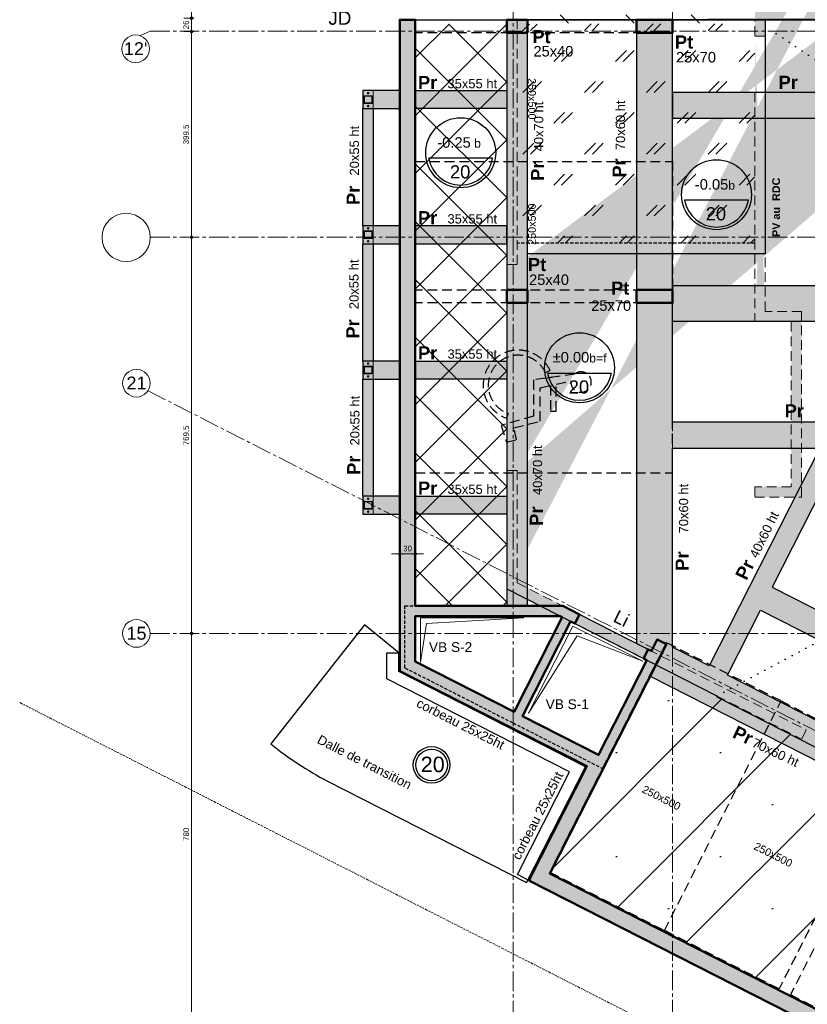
# Model space of a CAD drawing. Header units: millimetres. Extents: x -6159 to 201309, y -25780 to 10326.
# Tile 20 of 128: x 20157 to 21688, y -10996 to -9084. Entities that reach past the tile are written whole.
import ezdxf

# ---------------------------------------------------------------- set-up
doc = ezdxf.new("R2010")
doc.units = ezdxf.units.MM
doc.header["$PDMODE"] = 34
doc.header["$PDSIZE"] = 5
for name, pattern in [('Axes', [28.575, 19.05, -3.175, 3.175, -3.175]), ('CACHE', [9.525, 6.35, -3.175]), ('CACHEX2', [19.05, 12.7, -6.35]), ('Caché', [9.525, 6.35, -3.175]), ('Pointillés', [3, 0, -3]), ('TIRETPT2', [12.7, 6.35, -3.175, 0, -3.175])]:
    doc.linetypes.add(name, pattern=pattern)
doc.layers.get('DEFPOINTS').update_dxf_attribs({"color": 251})
for name, color, linetype, lineweight in [('A-Kube-Axes', 6, 'Axes', 18), ('A-Kube-Cotations', 7, 'Continuous', 9), ('A-Kube-Divers', 2, 'Continuous', 20), ('A-Kube-Textes', 3, 'Continuous', 30), ('K_3_D - Lmite de propriéte', 44, 'TIRETPT2', 18), ('K_5_D- Dalle', 6, 'Continuous', 25), ('K_9_B - Poteau CM', 140, 'Continuous', 30), ('K_9_I - Accessoire CM', 7, 'Continuous', 9), ('S-Kube-Hachure-Impact', 4, 'Caché', 20), ('S-Kube-Structure cachée', 4, 'Caché', 30), ('S-Kube-Structure impact', 4, 'Caché', 30), ('S-Kube-Structure vue', 3, 'Continuous', 25), ('S-Kube-Stucture coupée', 1, 'Continuous', 50)]:
    doc.layers.add(name, color=color, linetype=linetype, lineweight=lineweight)
doc.layers.add('C-Kube-trait gris', color=8, linetype='Continuous')
doc.layers.add('S_Kube-Pochage décaissé', color=254, linetype='Continuous')
doc.layers.add('S-Kube-Pochage coupé', color=252, linetype='Continuous', transparency=0.5)
doc.layers.add('S-Kube-Pochage vu', color=254, linetype='Continuous', transparency=0.5)
doc.styles.add('Arial', font='arial.ttf')
doc.styles.add('Arial-Creux', font='swissbo.ttf')
doc.dimstyles.new('50e', dxfattribs={"dimscale": 5, "dimtxt": 2.2, "dimasz": 0.15, "dimexe": 3, "dimexo": 3, "dimgap": 1, "dimtad": 1, "dimrnd": 0.5, "dimzin": 12, "dimdsep": 46, "dimtxsty": 'Arial', "dimblk1": 'ROND30', "dimblk2": 'ROND30', "dimsah": 1, "dimcen": 1.5, "dimclrd": 256, "dimclre": 256, "dimclrt": 256, "dimadec": 3, "dimazin": 3, "dimtfac": 1, "dimtmove": 0, "dimatfit": 0, "dimldrblk": 'ROND30', "dimfxl": 1, "dimtolj": 1, "dimtzin": 4, "dimlwd": -1, "dimlwe": -1, "dimarcsym": 0})

# ---------------------------------------------------------------- blocks, each defined once
blk = doc.blocks.new('240014 - AXES S-2  S-1')
at = {"layer": 'A-Kube-Axes', "ltscale": 2}
for points in [[(21425.9, -4701.1), (21425.9, -12922.7)], [(21115.9, -4817.1), (21115.9, -12922.7)], [(20411, -9105.9), (20392, -9114.8)], [(20411, -9105.9), (26176.2, -9105.9)], [(20411, -9506.4), (26176.2, -9506.4)], [(20406.6, -9804.5), (26164.2, -12736.1)], [(20411, -10275.9), (26176.2, -10275.9)]]:
    blk.add_lwpolyline(points, dxfattribs=at)
at = {"layer": 'A-Kube-Axes', "linetype": 'Continuous'}
for centre, radius in [((20382.5, -9140.4), 26.9), ((20364.1, -9506.6), 46.9), ((20384.1, -9789.7), 26.9), ((20384.1, -10275.8), 26.9)]:
    blk.add_circle(centre, radius, dxfattribs=at)
at = {"layer": 'A-Kube-Axes', "char_height": 25, "attachment_point": 5, "style": 'Arial'}
for s, insert in [("12'", (20382.6, -9140.1)), ('21', (20384.2, -9789.5)), ('15', (20384.2, -10275.6))]:
    blk.add_mtext(s, dxfattribs=dict(at, insert=insert))
blk = doc.blocks.new('*U3')
at = {"layer": 'A-Kube-Textes'}
blk.add_line((36.5, -6.3), (-36.5, -6.3), dxfattribs=at)
blk.add_circle((0, 0), 40, dxfattribs=at)
blk.add_arc((0, 0), 37, 189.8569, 350.1431, dxfattribs=at)
blk = doc.blocks.new('ROND30')
blk.add_line((0, 0), (21.6, 0))
for radius in [3.28, 2.67, 2.07, 1.62, 1.02, 0.412]:
    blk.add_circle((0, 0), radius)
blk = doc.blocks.new('*D163')
at = {"layer": 'A-Kube-Divers', "transparency": 16777216}
for p, q in [((20895.9, -10134), (20895.9, -10136.5)), ((20925.1, -10121.5), (20896.6, -10121.5)), ((20925.9, -10134), (20925.9, -10136.5))]:
    blk.add_line(p, q, dxfattribs=at)
at = {"layer": 'DEFPOINTS', "color": 0, "transparency": 16777216}
for p in [(20895.9, -10119), (20895.9, -10121.5), (20925.9, -10119)]:
    blk.add_point(p, dxfattribs=at)
at = {"layer": 'A-Kube-Divers', "transparency": 16777216, "xscale": 0.75, "yscale": 0.75, "zscale": 0.75, "rotation": 180}
blk.add_blockref('ROND30', (20895.9, -10121.5), dxfattribs=at)
at = {"layer": 'A-Kube-Divers', "transparency": 16777216, "xscale": 0.75, "yscale": 0.75, "zscale": 0.75}
blk.add_blockref('ROND30', (20925.9, -10121.5), dxfattribs=at)
at = {"layer": 'A-Kube-Divers', "transparency": 16777216, "insert": (20910.9, -10110.9), "char_height": 11, "attachment_point": 5, "style": 'Arial'}
blk.add_mtext('\\A1;30', dxfattribs=at)
blk = doc.blocks.new('*D175')
at = {"layer": 'A-Kube-Cotations', "transparency": 16777216}
for p, q in [((20491.2, -10275.9), (20506.2, -10275.9)), ((20491.2, -11055.2), (20491.2, -10276.6)), ((20491.2, -11056), (20506.2, -11056))]:
    blk.add_line(p, q, dxfattribs=at)
at = {"layer": 'DEFPOINTS', "color": 0, "transparency": 16777216}
for p in [(20491.2, -10275.9), (20491.2, -10275.9), (20491.2, -11056)]:
    blk.add_point(p, dxfattribs=at)
at = {"layer": 'A-Kube-Cotations', "transparency": 16777216, "xscale": 0.75, "yscale": 0.75, "zscale": 0.75}
for p, rotation in [((20491.2, -10275.9), 90), ((20491.2, -11056), 270)]:
    blk.add_blockref('ROND30', p, dxfattribs=dict(at, rotation=rotation))
at = {"layer": 'A-Kube-Cotations', "transparency": 16777216, "insert": (20480.6, -10665.9), "char_height": 11, "attachment_point": 5, "rotation": 90, "style": 'Arial'}
blk.add_mtext('\\A1;780', dxfattribs=at)
blk = doc.blocks.new('*D176')
at = {"layer": 'A-Kube-Cotations', "transparency": 16777216}
for p, q in [((20496.2, -9506.4), (20476.2, -9506.4)), ((20491.2, -10275.1), (20491.2, -9507.1)), ((20491.2, -10275.9), (20506.2, -10275.9))]:
    blk.add_line(p, q, dxfattribs=at)
at = {"layer": 'DEFPOINTS', "color": 0, "transparency": 16777216}
for p in [(20491.2, -9506.4), (20875.9, -9506.4), (20491.2, -10275.9)]:
    blk.add_point(p, dxfattribs=at)
at = {"layer": 'A-Kube-Cotations', "transparency": 16777216, "xscale": 0.75, "yscale": 0.75, "zscale": 0.75}
for p, rotation in [((20491.2, -9506.4), 90), ((20491.2, -10275.9), 270)]:
    blk.add_blockref('ROND30', p, dxfattribs=dict(at, rotation=rotation))
at = {"layer": 'A-Kube-Cotations', "transparency": 16777216, "insert": (20480.6, -9891.1), "char_height": 11, "attachment_point": 5, "rotation": 90, "style": 'Arial'}
blk.add_mtext('\\A1;769.5', dxfattribs=at)
blk = doc.blocks.new('*D177')
at = {"layer": 'A-Kube-Cotations', "transparency": 16777216}
for p, q in [((20496.2, -9106.9), (20476.2, -9106.9)), ((20491.2, -9505.6), (20491.2, -9107.6)), ((20496.2, -9506.4), (20476.2, -9506.4))]:
    blk.add_line(p, q, dxfattribs=at)
at = {"layer": 'DEFPOINTS', "color": 0, "transparency": 16777216}
for p in [(20491.2, -9106.9), (20895.9, -9106.9), (20875.9, -9506.4)]:
    blk.add_point(p, dxfattribs=at)
at = {"layer": 'A-Kube-Cotations', "transparency": 16777216, "xscale": 0.75, "yscale": 0.75, "zscale": 0.75}
for p, rotation in [((20491.2, -9106.9), 90), ((20491.2, -9506.4), 270)]:
    blk.add_blockref('ROND30', p, dxfattribs=dict(at, rotation=rotation))
at = {"layer": 'A-Kube-Cotations', "transparency": 16777216, "insert": (20480.6, -9306.6), "char_height": 11, "attachment_point": 5, "rotation": 90, "style": 'Arial'}
blk.add_mtext('\\A1;399.5', dxfattribs=at)
blk = doc.blocks.new('*D178')
at = {"layer": 'A-Kube-Cotations', "transparency": 16777216}
for p, q in [((20496.2, -9080.9), (20476.2, -9080.9)), ((20491.2, -9106.1), (20491.2, -9081.6)), ((20496.2, -9106.9), (20476.2, -9106.9))]:
    blk.add_line(p, q, dxfattribs=at)
at = {"layer": 'DEFPOINTS', "color": 0, "transparency": 16777216}
for p in [(20491.2, -9080.9), (20895.9, -9080.9), (20895.9, -9106.9)]:
    blk.add_point(p, dxfattribs=at)
at = {"layer": 'A-Kube-Cotations', "transparency": 16777216, "xscale": 0.75, "yscale": 0.75, "zscale": 0.75}
for p, rotation in [((20491.2, -9080.9), 90), ((20491.2, -9106.9), 270)]:
    blk.add_blockref('ROND30', p, dxfattribs=dict(at, rotation=rotation))
at = {"layer": 'A-Kube-Cotations', "transparency": 16777216, "insert": (20480.6, -9093.9), "char_height": 11, "attachment_point": 5, "rotation": 90, "style": 'Arial'}
blk.add_mtext('\\A1;26', dxfattribs=at)
blk = doc.blocks.new('*D179')
at = {"layer": 'A-Kube-Cotations', "transparency": 16777216}
for p, q in [((20496.2, -8231.4), (20476.2, -8231.4)), ((20491.2, -9080.1), (20491.2, -8232.1)), ((20496.2, -9080.9), (20476.2, -9080.9))]:
    blk.add_line(p, q, dxfattribs=at)
at = {"layer": 'DEFPOINTS', "color": 0, "transparency": 16777216}
for p in [(20491.2, -8231.4), (20895.9, -8231.4), (20895.9, -9080.9)]:
    blk.add_point(p, dxfattribs=at)
at = {"layer": 'A-Kube-Cotations', "transparency": 16777216, "xscale": 0.75, "yscale": 0.75, "zscale": 0.75}
for p, rotation in [((20491.2, -8231.4), 90), ((20491.2, -9080.9), 270)]:
    blk.add_blockref('ROND30', p, dxfattribs=dict(at, rotation=rotation))
at = {"layer": 'A-Kube-Cotations', "transparency": 16777216, "insert": (20480.6, -8656.1), "char_height": 11, "attachment_point": 5, "rotation": 90, "style": 'Arial'}
blk.add_mtext('\\A1;849.5', dxfattribs=at)
blk = doc.blocks.new('A$Ce63e73eb')
h = blk.add_hatch()
h.set_pattern_fill('DOTS', color=256, scale=5)
h.paths.add_polyline_path([(0, -1950), (0, -1913.1), (20, -1913.1), (20, -1950)], flags=0)
h.paths.add_polyline_path([(2352, 1527.1), (2392, 1527.1), (2392, 1572.1), (2352, 1572.1)], flags=16)
h.paths.add_polyline_path([(342.5, -899.5), (342.5, -849.5), (322.5, -849.5), (322.5, -899.5)], flags=16)
h.paths.add_polyline_path([(502, -899.5), (502, -849.5), (482, -849.5), (482, -899.5)], flags=16)
h.paths.add_polyline_path([(322.5, -440), (342.5, -440), (342.5, -400), (322.5, -400)], flags=16)
h.paths.add_polyline_path([(666.6, -440), (686.6, -440), (686.6, -400), (666.6, -400)], flags=16)
edge = h.paths.add_edge_path()
edge.add_line((4284, 568.5), (4284, 533.5))
edge.add_line((4284, 568.5), (4347.1, 568.5))
edge.add_line((4284, 533.5), (4347.1, 533.5))
edge.add_line((3083, -802.6), (3103, -802.6))
edge.add_line((3103, -802.6), (3103, -790.2))
edge.add_line((3083, -790.2), (3083, -802.6))
edge.add_line((2352, -790.2), (2352, -949.9))
edge.add_line((2352, -949.9), (2508.1, -949.9))
edge.add_line((2508.1, -949.9), (2508.1, -929.9))
edge.add_line((2508.1, -929.9), (2372, -929.9))
edge.add_line((2372, -929.9), (2372, -790.2))
edge.add_line((20, -2828.5), (0, -2828.5))
edge.add_line((0, -2428.5), (20, -2428.5))
edge.add_line((20, -3046.2), (581.9, -3332.2))
edge.add_line((581.9, -3332.2), (572.8, -3350.1))
edge.add_line((1491.6, -1950), (1491.6, -1930))
edge.add_line((1491.6, -1930), (1192.7, -1930))
edge.add_line((1192.7, -1930), (1192.7, -1855))
edge.add_line((1192.7, -1855), (1172.7, -1855))
edge.add_line((1172.7, -1855), (1172.7, -1930))
edge.add_line((1172.7, -1930), (482, -1930))
edge.add_line((482, -1930), (482, -1950))
edge.add_line((482, -1950), (1492.9, -1950))
edge.add_line((1172.7, -1320.6), (1192.7, -1320.6))
edge.add_line((1192.7, -869.4), (1192.7, -1320.6))
edge.add_line((4347.1, 533.5), (4367.1, 533.5))
edge.add_line((4367.1, 533.5), (4367.1, 568.5))
edge.add_line((4367.1, 568.5), (4367.1, 568.5))
edge.add_line((4367.1, 568.5), (4367.1, 734.2))
edge.add_line((4367.1, 734.2), (3301.1, 734.3))
edge.add_line((3301.1, 734.3), (3301.1, 568.6))
edge.add_line((3301.1, 568.6), (2821.9, 568.5))
edge.add_line((2821.9, 568.5), (2821.9, 1572.1))
edge.add_line((2821.9, 1572.1), (2352, 1572.1))
edge.add_line((2372, 0.1), (2372, 533.5))
edge.add_line((2372, 533.5), (3321.1, 533.5))
edge.add_line((3321.1, 533.5), (3321.1, 714.3))
edge.add_line((3321.1, 714.3), (4347.1, 714.3))
edge.add_line((4347.1, 714.3), (4347.1, 568.5))
edge.add_line((20, -2428.5), (20, -1953))
edge.add_line((20, -1953), (0, -1953))
edge.add_line((0, -1953), (0, -2428.5))
edge.add_line((0, -3058.5), (0, -2828.5))
edge.add_line((20, -3046.2), (20, -2828.5))
edge.add_line((1172.7, -869.4), (1172.7, -1320.6))
edge.add_line((2352, -19.9), (2345.4, -19.9))
edge.add_line((2345.4, -19.9), (2345.4, 0.1))
edge.add_line((2345.4, 0.1), (2352, 0.1))
edge.add_line((2352, 0.1), (2352, 870.8))
edge.add_line((2352, 870.8), (2372, 870.8))
edge.add_line((2372, 1010.8), (2352, 1010.8))
edge.add_line((2352, 1010.8), (2352, 1318.7))
edge.add_line((2352, 1318.7), (2372, 1318.7))
edge.add_line((2352, 1458.7), (2372, 1458.7))
edge.add_line((2372, 1244.5), (2801.9, 1244.5))
edge.add_line((2801.9, 1244.5), (2801.9, 1552.1))
edge.add_line((2801.9, 1552.1), (2392, 1552.1))
edge.add_line((2372, 870.8), (2372, 568.5))
edge.add_line((2372, 568.5), (2801.9, 568.5))
edge.add_line((2801.9, 568.5), (2801.9, 1224.5))
edge.add_line((2801.9, 1224.5), (2372, 1224.5))
edge.add_line((2372, 1224.5), (2372, 1010.8))
edge.add_line((2372, 1318.7), (2372, 1244.5))
edge.add_line((2372, 1527.1), (2372, 1458.7))
edge.add_line((2352, 1572.1), (2352, 1458.7))
edge.add_line((0, -3058.5), (572.8, -3350))
edge.add_line((2352, -731.2), (2352, -731.2))
edge.add_line((2372, -731.2), (2372, -731.2))
edge.add_line((2180, 0), (2180, 0))
edge.add_line((2200, 0), (2200, 0))
edge.add_line((2352, -790.2), (2352, -760.2))
edge.add_line((2352, -760.2), (2352, -760.2))
edge.add_line((2352, -760.2), (2352, -19.9))
edge.add_line((2372, -725), (2372, -725))
edge.add_line((2352, -790.2), (2352, -790.2))
edge.add_line((3083, -790.2), (2372, -790.2))
edge.add_line((2372, 0.1), (2372, 0.1))
edge.add_line((2372, 0.1), (2372, -760.2))
edge.add_line((2372, -760.2), (3235.3, -760.2))
edge.add_line((3235.3, -760.2), (3235.3, -790.2))
edge.add_line((3235.3, -790.2), (3103, -790.2))
edge.add_line((2351.9, -680.2), (2352, -680.2))
h = blk.add_hatch()
h.set_pattern_fill('DOTS', color=256, scale=5)
edge = h.paths.add_edge_path()
edge.add_line((482, -2094), (502, -2094))
edge.add_line((502, -1984.6), (482, -1984.6))
edge.add_line((482, -2539.2), (552.8, -2539.2))
edge.add_line((552.8, -2539.2), (552.8, -2859.9))
edge.add_line((552.8, -2859.9), (481.9, -2859.9))
edge.add_line((481.9, -2859.9), (481.9, -2879.9))
edge.add_line((481.9, -2879.9), (572.8, -2879.9))
edge.add_line((572.8, -2879.9), (572.8, -2519.2))
edge.add_line((572.8, -2519.2), (502, -2519.2))
edge.add_line((482, -1984.6), (482, -1953))
edge.add_line((482, -1953), (502, -1953))
edge.add_line((502, -1953), (502, -1984.6))
edge.add_line((502, -2519.2), (502, -2094))
edge.add_line((482, -2094), (482, -2539.2))
at = {"ltscale": 3}
for points in [[(20, -2428.5), (20, -1953), (0, -1953), (0, -2428.5)], [(482, -1984.6), (482, -1953), (502, -1953), (502, -1984.6)], [(502, -1984.6), (482, -1984.6)], [(482, -2094), (482, -2539.2)], [(482, -2094), (502, -2094)], [(502, -2519.2), (502, -2094)], [(0, -2428.5), (20, -2428.5)], [(482, -2539.2), (552.8, -2539.2), (552.8, -2859.9), (481.9, -2859.9), (481.9, -2879.9), (572.8, -2879.9), (572.8, -2519.2), (502, -2519.2)], [(0, -3058.5), (0, -2828.5)], [(20, -2828.5), (0, -2828.5)], [(20, -3046.2), (20, -2828.5)], [(0, -3058.5), (572.8, -3350)], [(20, -3046.2), (581.9, -3332.2), (572.8, -3350.1)]]:
    blk.add_lwpolyline(points, dxfattribs=at)

msp = doc.modelspace()

# ---------------------------------------------------------------- hatches: boundary and pattern name
at = {"layer": 'C-Kube-trait gris'}
h = msp.add_hatch(dxfattribs=at)
h.set_pattern_fill('GEOL3', color=256, scale=300, pattern_type=2)
h.set_pattern_definition([(135, (0, 0), (-127.27922, 8e-15), [75, -37.5]), (135, (21, 21), (-127.27922, 8e-15), [75, -37.5])])
h.paths.add_polyline_path([(23455.883, -7130.872), (21103.889, -7133.771), (21103.889, -7571.594), (21426.389, -7571.594), (21426.389, -8251.556), (21103.889, -8251.556), (21103.883, -8242.861), (21103.889, -9053.276), (21123.912, -9053.276), (21123.9, -9090.226), (21153.889, -9090.267), (21585.9, -9090.226), (21585.9, -9070.23), (22276.599, -9070.233), (22276.599, -7980.372), (23455.883, -7980.372)])
h = msp.add_hatch(dxfattribs=at)
h.set_pattern_fill('ANSI37', color=256, scale=25)
h.paths.add_polyline_path([(21103.919, -9092.322), (20925.883, -9092.267), (20925.883, -10222.211), (21103.946, -10222.211), (21103.946, -10192.101), (21102.791, -10191.514)])
h = msp.add_hatch(dxfattribs=at)
h.set_pattern_fill('MARBLE', color=256, scale=150, pattern_type=2)
h.set_pattern_definition([(45, (15, 15), (-60, 60), [30, -54.8528]), (45, (30, 15), (-60, 60), [30, -54.8528])])
h.paths.add_polyline_path([(21585.906, -9091.846), (21123.9, -9092.281), (21123.9, -9517.722), (21226.406, -9517.73), (21585.906, -9517.73), (21585.906, -9691.099), (21585.906, -9670.005)])
at = {"layer": 'C-Kube-trait gris', "linetype": 'CACHEX2'}
h = msp.add_hatch(dxfattribs=at)
h.set_pattern_fill('SACNCR', color=256, scale=60)
h.paths.add_polyline_path([(24925.883, -11264.276), (25095.883, -11264.276), (25095.883, -11043.372), (25425.889, -11043.372), (25425.889, -10759.799), (25975.883, -10759.797), (25975.883, -9507.796), (25445.889, -9507.798), (25425.889, -9507.798), (24336.389, -9507.798), (24336.389, -10552.357), (22586.175, -10551.72), (22496.844, -10551.145), (22496.844, -10898.233), (22601.113, -10951.345), (22496.844, -10898.233), (22206.008, -10751.428), (21512.416, -10400.06), (21512.025, -10397.078), (21393.542, -10336.779), (21290.871, -10538.518), (21187.196, -10742.227), (25323.132, -12846.439), (25442.685, -12846.439), (25442.694, -11813.812), (25445.897, -11813.812), (25445.889, -12399.471), (25395.883, -12399.471), (25395.883, -11686.28), (25325.544, -11725.685), (24925.883, -11522.353)])
at = {"layer": 'S-Kube-Hachure-Impact'}
h = msp.add_hatch(dxfattribs=at)
h.set_pattern_fill('DOTS', color=256, scale=3)
h.set_pattern_definition([(63.0349, (21375.687, -10327.692), (-3.164963, 4.28191), [0, -4.7625])])
h.paths.add_polyline_path([(21375.687, -10327.693), (21282.111, -10511.622), (21134.164, -10436.338), (21227.739, -10252.409), (21211.696, -10244.246), (21118.121, -10428.174), (20925.883, -10330.386), (20925.883, -10242.211), (21192.686, -10242.211), (21207.723, -10242.211), (21168.425, -10222.211), (20905.883, -10222.211), (20905.883, -10342.651), (21115.883, -10449.491), (21290.871, -10538.518), (21393.543, -10336.777)])
at = {"layer": 'S-Kube-Pochage coupé'}
h = msp.add_hatch(color=256, dxfattribs=at)
h.dxf.hatch_style = 1
h.paths.add_polyline_path([(20925.883, -9084.041), (20895.883, -9084.041), (20895.883, -10330.386), (20925.883, -10330.386)])
h = msp.add_hatch(color=256, dxfattribs=at)
h.dxf.hatch_style = 1
h.paths.add_polyline_path([(21143.876, -9084.041), (21103.876, -9084.041), (21103.906, -9109.05), (21143.906, -9109.05)])
h = msp.add_hatch(color=256, dxfattribs=at)
h.dxf.hatch_style = 1
h.paths.add_polyline_path([(21425.883, -9084.041), (21355.883, -9084.041), (21355.883, -9108.993), (21425.883, -9108.993)])
h = msp.add_hatch(color=256, dxfattribs=at)
h.dxf.hatch_style = 1
h.paths.add_polyline_path([(21143.895, -9608.734), (21103.895, -9608.734), (21103.895, -9633.734), (21143.895, -9633.734)])
h = msp.add_hatch(color=256, dxfattribs=at)
h.dxf.hatch_style = 1
h.paths.add_polyline_path([(21425.872, -9608.734), (21355.872, -9608.734), (21355.872, -9633.734), (21425.872, -9633.734)])
h = msp.add_hatch(color=256, dxfattribs=at)
h.dxf.hatch_style = 1
h.paths.add_polyline_path([(21187.196, -10742.227), (21414.063, -10296.458), (21396.201, -10287.371), (21384.756, -10309.867), (21378.773, -10306.822), (21369.701, -10324.646), (21375.687, -10327.693), (21282.111, -10511.622), (21134.158, -10436.349), (21227.745, -10252.398), (21236.227, -10256.714), (21245.301, -10238.884), (21212.5, -10222.211), (20925.883, -10222.211), (20925.883, -10242.211), (21207.729, -10242.211), (21211.703, -10244.233), (21118.115, -10428.187), (20925.883, -10330.386), (20895.883, -10330.386), (20895.883, -10348.78), (21259.585, -10533.849), (21146.851, -10755.36), (25316.172, -12876.439), (25945.883, -12876.439), (25945.883, -12846.439), (25442.689, -12846.439), (25442.689, -12346.239), (25422.689, -12346.239), (25422.689, -12846.439), (25323.132, -12846.439)])
at = {"layer": 'S-Kube-Pochage vu'}
h = msp.add_hatch(color=256, dxfattribs=at)
h.dxf.hatch_style = 1
h.paths.add_polyline_path([(21143.906, -9109.05), (21103.948, -9109.05), (21103.948, -9608.734), (21143.906, -9608.734)])
h = msp.add_hatch(color=256, dxfattribs=at)
h.dxf.hatch_style = 1
h.paths.add_polyline_path([(21355.883, -9608.734), (21425.883, -9608.734), (21425.883, -9109.05), (21355.883, -9109.05)])
h = msp.add_hatch(color=256, dxfattribs=at)
h.dxf.hatch_style = 1
h.paths.add_polyline_path([(20895.883, -9221.471), (20824.383, -9221.471), (20824.383, -9256.471), (20895.883, -9256.471)])
h = msp.add_hatch(color=256, dxfattribs=at)
h.dxf.hatch_style = 1
h.paths.add_polyline_path([(21103.885, -9256.469), (20925.883, -9256.469), (20925.883, -9221.471), (21103.885, -9221.471)])
h = msp.add_hatch(color=256, dxfattribs=at)
h.dxf.hatch_style = 1
h.paths.add_polyline_path([(21425.883, -9275.054), (21925.883, -9275.054), (21925.883, -9225.054), (21425.883, -9225.054)])
h = msp.add_hatch(color=256, dxfattribs=at)
h.dxf.hatch_style = 1
h.paths.add_polyline_path([(20844.383, -9484.071), (20824.383, -9484.071), (20824.383, -9256.471), (20844.383, -9256.471)])
h = msp.add_hatch(color=256, dxfattribs=at)
h.dxf.hatch_style = 1
h.paths.add_polyline_path([(20895.883, -9484.071), (20824.383, -9484.071), (20824.383, -9519.071), (20895.883, -9519.071)])
h = msp.add_hatch(color=256, dxfattribs=at)
h.dxf.hatch_style = 1
h.paths.add_polyline_path([(20925.883, -9519.071), (21103.885, -9519.071), (21103.885, -9484.069), (20925.883, -9484.069)])
h = msp.add_hatch(color=256, dxfattribs=at)
h.dxf.hatch_style = 1
h.paths.add_polyline_path([(20844.383, -9746.671), (20824.383, -9746.671), (20824.383, -9519.071), (20844.383, -9519.071)])
h = msp.add_hatch(color=256, dxfattribs=at)
h.dxf.hatch_style = 1
h.paths.add_polyline_path([(21925.866, -9670.231), (21425.883, -9670.231), (21425.883, -9600.231), (21925.866, -9600.231)])
h = msp.add_hatch(color=256, dxfattribs=at)
h.dxf.hatch_style = 1
h.paths.add_polyline_path([(21143.895, -9633.734), (21103.946, -9633.734), (21103.946, -10222.211), (21143.895, -10222.211)])
h = msp.add_hatch(color=256, dxfattribs=at)
h.dxf.hatch_style = 1
h.paths.add_polyline_path([(21995.883, -9634.108), (21925.883, -9634.108), (21925.883, -9865.662), (21425.875, -9865.662), (21425.872, -9633.734), (21355.872, -9633.734), (21355.883, -10295.171), (21384.756, -10309.867), (21396.201, -10287.371), (21414.063, -10296.458), (21382.321, -10358.848), (21826.693, -10584.924), (21858.433, -10522.537), (21532.622, -10356.777), (21596.799, -10230.431), (22270.34, -10573.208), (22206.205, -10699.471), (21880.714, -10533.875), (21848.973, -10596.263), (22294.615, -10822.986), (22326.355, -10760.599), (22251.254, -10722.39), (22477.899, -10276.909), (23425.883, -10759.208), (23425.883, -10691.889), (22925.883, -10437.508), (22925.883, -10462.508), (22855.883, -10462.508), (22855.883, -10437.508), (22925.883, -10437.508), (22925.883, -10238.983), (22855.866, -10238.983), (22855.883, -10401.894), (22460.866, -10200.924), (22460.872, -9633.983), (22390.872, -9633.983), (22390.866, -10165.311), (21995.883, -9964.358)])
h.paths.add_polyline_path([(21925.883, -9915.662), (21756.686, -9915.662), (21619.442, -10185.854), (22293.136, -10528.605), (22432.85, -10253.989), (22403.353, -10238.983), (22460.866, -10238.983), (22460.866, -10214.182), (22390.866, -10213.983), (22390.866, -10232.629), (21928.874, -9997.585), (21995.866, -9997.585), (21995.866, -9972.585), (21925.883, -9972.585)], flags=16)
h.paths.add_polyline_path([(21496.961, -10338.659), (21425.883, -10302.472), (21425.876, -9915.662), (21711.821, -9915.662)], flags=16)
h = msp.add_hatch(color=256, dxfattribs=at)
h.dxf.hatch_style = 1
h.paths.add_polyline_path([(20895.883, -9746.671), (20824.383, -9746.671), (20824.383, -9781.671), (20895.883, -9781.671)])
h = msp.add_hatch(color=256, dxfattribs=at)
h.dxf.hatch_style = 1
h.paths.add_polyline_path([(21103.885, -9781.669), (20925.883, -9781.669), (20925.883, -9746.671), (21103.885, -9746.671)])
h = msp.add_hatch(color=256, dxfattribs=at)
h.dxf.hatch_style = 1
h.paths.add_polyline_path([(20844.383, -10009.271), (20824.383, -10009.271), (20824.383, -9781.671), (20844.383, -9781.671)])
h = msp.add_hatch(color=256, dxfattribs=at)
h.dxf.hatch_style = 1
h.paths.add_polyline_path([(20895.883, -10009.271), (20824.383, -10009.271), (20824.383, -10044.271), (20895.883, -10044.271)])
h = msp.add_hatch(color=256, dxfattribs=at)
h.dxf.hatch_style = 1
h.paths.add_polyline_path([(21103.885, -10044.269), (20925.883, -10044.269), (20925.883, -10009.27), (21103.885, -10009.27)])

# ---------------------------------------------------------------- linework, layer by layer
at = {"layer": 'A-Kube-Divers'}
for points in [[(20935.858, -10331.68), (20935.858, -10245.404), (21137.167, -10245.404), (20947.526, -10256.612), (20935.858, -10331.68)], [(21145.902, -10430.595), (21232.082, -10261.945), (21367.94, -10329.465), (21240.381, -10280.546), (21145.902, -10430.595)]]:
    msp.add_lwpolyline(points, dxfattribs=at)
at = {"layer": 'A-Kube-Textes', "linetype": 'Pointillés', "ltscale": 5}
for points in [[(22646.343, -9787.483), (21605.889, -9096.655)], [(21512.044, -10397.012), (22646.343, -9787.483)]]:
    msp.add_lwpolyline(points, dxfattribs=at)
at = {"layer": 'A-Kube-Textes'}
for radius in [35.642, 30.642]:
    msp.add_circle((20957.651, -10531.162), radius, dxfattribs=at)
at = {"layer": 'C-Kube-trait gris'}
msp.add_line((21182.472, -9779.598), (21192.272, -9778.216), dxfattribs=at)
at = {"layer": 'C-Kube-trait gris', "linetype": 'CACHE', "ltscale": 3}
for points in [[(20925.872, -9109.25), (20925.872, -9359.25), (21425.872, -9359.25), (21425.872, -9109.25)], [(20925.872, -9609.108), (20925.872, -9359.108), (21425.872, -9359.108), (21425.872, -9609.108)], [(20925.872, -9633.983), (20925.872, -9963.983), (21425.872, -9963.983), (21425.872, -9633.983)], [(21187.192, -10739.24), (21410.013, -10852.603), (21636.738, -10406.962), (21413.917, -10293.6)], [(21632.833, -10965.965), (21410.013, -10852.603), (21636.738, -10406.962), (21859.558, -10520.325)], [(21655.111, -10977.309), (21877.932, -11090.672), (22104.657, -10645.031), (21881.836, -10531.668)]]:
    msp.add_lwpolyline(points, close=True, dxfattribs=at)
for points in [[(21187.917, -9765.396), (21178.95, -9769.477, 1.50964921), (21106.423, -9848.429), (21103.116, -9857.71, -1.50964921)], [(21155.605, -9783.384), (21155.605, -9854.097), (21093.08, -9871.764), (21102.953, -9904.597), (21122.697, -9899.55), (21117.674, -9876.421), (21168.768, -9863.36), (21168.768, -9798.539), (21188.677, -9794.299), (21188.677, -9844.001), (21199.822, -9844.003), (21199.822, -9791.925), (21228.498, -9785.817, 4.86126018), (21235.925, -9772.065)]]:
    msp.add_lwpolyline(points, format="xyb", close=True, dxfattribs=at)
at = {"layer": 'K_3_D - Lmite de propriéte', "linetype": 'TIRETPT2'}
msp.add_lwpolyline([(20157.232, -10410.093), (26120.526, -13445.006)], dxfattribs=at)
at = {"layer": 'K_5_D- Dalle'}
for p, q in [((20827.601, -10259.257), (20645.011, -10490.485)), ((20893.883, -10313.687), (20827.601, -10259.257))]:
    msp.add_line(p, q, dxfattribs=at)
for points in [[(20925.883, -9084.041), (21103.906, -9084.221)], [(21143.906, -9084.041), (21355.883, -9084.041)], [(21425.883, -9084.041), (22855.883, -9084.041)], [(20755.281, -10562.695), (21142.393, -10759.709), (21256.883, -10534.749), (20893.883, -10350.006), (20893.883, -10313.687)]]:
    msp.add_lwpolyline(points, dxfattribs=at)
msp.add_arc((21106.465, -9906.111), 744.603, 231.703459, 241.859248, dxfattribs=at)
at = {"layer": 'K_9_B - Poteau CM'}
for points in [[(20826.883, -9231.471), (20841.883, -9231.471), (20841.883, -9246.471), (20826.883, -9246.471)], [(20827.383, -9231.971), (20841.383, -9231.971), (20841.383, -9245.971), (20827.383, -9245.971)], [(20826.883, -9494.071), (20841.883, -9494.071), (20841.883, -9509.071), (20826.883, -9509.071)], [(20827.383, -9494.571), (20841.383, -9494.571), (20841.383, -9508.571), (20827.383, -9508.571)], [(20826.883, -9756.671), (20841.883, -9756.671), (20841.883, -9771.671), (20826.883, -9771.671)], [(20827.383, -9757.171), (20841.383, -9757.171), (20841.383, -9771.171), (20827.383, -9771.171)], [(20826.883, -10019.271), (20841.883, -10019.271), (20841.883, -10034.271), (20826.883, -10034.271)], [(20827.383, -10019.771), (20841.383, -10019.771), (20841.383, -10033.771), (20827.383, -10033.771)]]:
    msp.add_lwpolyline(points, close=True, dxfattribs=at)
at = {"layer": 'K_9_I - Accessoire CM'}
for points in [[(20844.383, -9221.471), (20824.383, -9221.471), (20824.383, -9256.471), (20844.383, -9256.471)], [(20844.383, -9484.071), (20824.383, -9484.071), (20824.383, -9519.071), (20844.383, -9519.071)], [(20844.383, -9746.671), (20824.383, -9746.671), (20824.383, -9781.671), (20844.383, -9781.671)], [(20844.383, -10009.271), (20824.383, -10009.271), (20824.383, -10044.271), (20844.383, -10044.271)]]:
    msp.add_lwpolyline(points, close=True, dxfattribs=at)
for points in [[(20833.663, -9225.226), (20835.103, -9225.226), (20835.823, -9226.471), (20835.103, -9227.716), (20833.663, -9227.716), (20832.945, -9226.468), (20833.663, -9225.226)], [(20833.663, -9250.223), (20835.103, -9250.223), (20835.823, -9251.468), (20835.103, -9252.713), (20833.663, -9252.713), (20832.945, -9251.465), (20833.663, -9250.223)], [(20833.663, -9487.826), (20835.103, -9487.826), (20835.823, -9489.071), (20835.103, -9490.316), (20833.663, -9490.316), (20832.945, -9489.068), (20833.663, -9487.826)], [(20833.663, -9512.823), (20835.103, -9512.823), (20835.823, -9514.068), (20835.103, -9515.313), (20833.663, -9515.313), (20832.945, -9514.065), (20833.663, -9512.823)], [(20833.663, -9750.426), (20835.103, -9750.426), (20835.823, -9751.671), (20835.103, -9752.916), (20833.663, -9752.916), (20832.945, -9751.668), (20833.663, -9750.426)], [(20833.663, -9775.423), (20835.103, -9775.423), (20835.823, -9776.668), (20835.103, -9777.913), (20833.663, -9777.913), (20832.945, -9776.665), (20833.663, -9775.423)], [(20833.663, -10013.026), (20835.103, -10013.026), (20835.823, -10014.271), (20835.103, -10015.516), (20833.663, -10015.516), (20832.945, -10014.268), (20833.663, -10013.026)], [(20833.663, -10038.023), (20835.103, -10038.023), (20835.823, -10039.268), (20835.103, -10040.513), (20833.663, -10040.513), (20832.945, -10039.265), (20833.663, -10038.023)]]:
    msp.add_lwpolyline(points, dxfattribs=at)
for centre in [(20834.383, -9226.471), (20834.383, -9251.468), (20834.383, -9489.071), (20834.383, -9514.068), (20834.383, -9751.671), (20834.383, -9776.668), (20834.383, -10014.271), (20834.383, -10039.268)]:
    msp.add_circle(centre, 1.438, dxfattribs=at)
at = {"layer": 'S-Kube-Structure cachée'}
for points in [[(20905.883, -10342.651), (20905.883, -10222.211), (21168.425, -10222.211)], [(20925.883, -10330.386), (21118.115, -10428.187), (21210.156, -10247.273), (21211.703, -10244.233), (21207.723, -10242.211), (20925.883, -10242.211), (20925.883, -10330.386)], [(21226.972, -10253.915), (21134.157, -10436.348)], [(20905.883, -10342.651), (21115.883, -10449.491)], [(21375.687, -10327.692), (21282.111, -10511.622)], [(21290.871, -10538.518), (21393.542, -10336.779)], [(21134.157, -10436.348), (21282.111, -10511.622)], [(21115.883, -10449.491), (21290.871, -10538.518)]]:
    msp.add_lwpolyline(points, dxfattribs=at)
at = {"layer": 'S-Kube-Structure impact'}
msp.add_lwpolyline([(21585.906, -9517.73), (21123.9, -9517.73)], dxfattribs=at)
at = {"layer": 'S-Kube-Structure vue'}
for p, q in [((21605.906, -9084.041), (21605.906, -9538.268)), ((21605.906, -9538.268), (21143.897, -9538.268)), ((20870.883, -10364.108), (20870.883, -10313.687)), ((20870.883, -10313.687), (20895.883, -10313.687)), ((21225.953, -10544.814), (20870.883, -10364.108)), ((21124.57, -10744.021), (21225.953, -10544.814)), ((21146.851, -10755.36), (21124.57, -10744.021))]:
    msp.add_line(p, q, dxfattribs=at)
for points in [[(21143.906, -9109.05), (21103.948, -9109.05), (21103.948, -9608.734), (21143.906, -9608.734)], [(21355.883, -9608.734), (21425.883, -9608.734), (21425.883, -9109.05), (21355.883, -9109.05)], [(20895.883, -9221.471), (20824.383, -9221.471), (20824.383, -9256.471), (20895.883, -9256.471)], [(21103.885, -9256.469), (20925.883, -9256.469), (20925.883, -9221.471), (21103.885, -9221.471)], [(21425.883, -9275.054), (21925.883, -9275.054), (21925.883, -9225.054), (21425.883, -9225.054)], [(20844.383, -9484.071), (20824.383, -9484.071), (20824.383, -9256.471), (20844.383, -9256.471)], [(20895.883, -9484.071), (20824.383, -9484.071), (20824.383, -9519.071), (20895.883, -9519.071)], [(20925.883, -9519.071), (21103.885, -9519.071), (21103.885, -9484.069), (20925.883, -9484.069)], [(20844.383, -9746.671), (20824.383, -9746.671), (20824.383, -9519.071), (20844.383, -9519.071)], [(21925.866, -9670.231), (21425.883, -9670.231), (21425.883, -9600.231), (21925.866, -9600.231)], [(21143.895, -9633.734), (21103.946, -9633.734), (21103.946, -10222.211), (21143.895, -10222.211)], [(20895.883, -9746.671), (20824.383, -9746.671), (20824.383, -9781.671), (20895.883, -9781.671)], [(21103.885, -9781.669), (20925.883, -9781.669), (20925.883, -9746.671), (21103.885, -9746.671)], [(20844.383, -10009.271), (20824.383, -10009.271), (20824.383, -9781.671), (20844.383, -9781.671)], [(21496.961, -10338.659), (21425.883, -10302.472), (21425.876, -9915.662), (21711.821, -9915.662)], [(21925.883, -9915.662), (21756.686, -9915.662), (21619.442, -10185.854), (22293.136, -10528.605), (22432.85, -10253.989), (22403.353, -10238.983), (22460.866, -10238.983), (22460.866, -10214.182), (22390.866, -10213.983), (22390.866, -10232.629), (21928.874, -9997.585), (21995.866, -9997.585), (21995.866, -9972.585), (21925.883, -9972.585)], [(20895.883, -10009.271), (20824.383, -10009.271), (20824.383, -10044.271), (20895.883, -10044.271)], [(21103.885, -10044.269), (20925.883, -10044.269), (20925.883, -10009.27), (21103.885, -10009.27)], [(21369.701, -10324.646), (21378.773, -10306.822), (21245.301, -10238.884), (21236.227, -10256.714)]]:
    msp.add_lwpolyline(points, close=True, dxfattribs=at)
for points in [[(21925.883, -9865.662), (21425.875, -9865.662), (21425.872, -9633.734), (21355.872, -9633.734), (21355.883, -10295.171), (21384.756, -10309.867), (21396.201, -10287.371), (21414.063, -10296.458), (21382.321, -10358.848), (21826.693, -10584.924)], [(21858.433, -10522.537), (21532.622, -10356.777), (21596.799, -10230.431), (22270.34, -10573.208)]]:
    msp.add_lwpolyline(points, dxfattribs=at)
at = {"layer": 'S-Kube-Stucture coupée'}
msp.add_lwpolyline([(25323.132, -12846.439), (21187.196, -10742.227), (21414.063, -10296.458), (21396.201, -10287.371), (21384.756, -10309.867), (21378.773, -10306.822), (21369.701, -10324.646), (21375.687, -10327.693), (21282.111, -10511.622), (21134.158, -10436.349), (21227.745, -10252.398), (21236.227, -10256.714), (21245.301, -10238.884), (21212.5, -10222.211), (21212.5, -10222.211), (20925.883, -10222.211), (20925.883, -9084.041), (20895.883, -9084.041), (20895.883, -10348.78), (21259.573, -10533.873), (21146.851, -10755.36), (25315.939, -12876.439)], dxfattribs=at)
for points in [[(21103.906, -9109.05), (21143.906, -9109.05), (21143.906, -9084.041), (21103.906, -9084.041)], [(21355.883, -9109.05), (21425.883, -9109.05), (21425.883, -9084.041), (21355.883, -9084.041)], [(21103.895, -9633.734), (21143.895, -9633.734), (21143.895, -9608.734), (21103.895, -9608.734)], [(21355.872, -9633.734), (21425.872, -9633.734), (21425.872, -9608.734), (21355.872, -9608.734)], [(21211.703, -10244.233), (21118.115, -10428.187), (20925.883, -10330.386), (20925.883, -10242.211), (21207.729, -10242.211)]]:
    msp.add_lwpolyline(points, close=True, dxfattribs=at)
at = {"layer": 'S_Kube-Pochage décaissé'}
msp.add_lwpolyline([(22291.348, -10793.696), (22496.844, -10898.233), (22496.844, -10843.04), (22496.844, -10843.04), (22496.844, -10557.39), (24342.389, -10555.33), (24342.389, -9510.771), (25445.889, -9510.771), (25445.335, -7921.379), (24186.852, -7921.352), (24187.406, -8081.441), (23475.901, -8081.499), (23475.903, -7921.045), (23455.892, -7921.319), (23455.883, -7980.372), (22276.599, -7980.372), (22276.599, -9082.05), (21103.906, -9084.041), (21103.865, -10189.43), (21512.044, -10397.012), (21512.065, -10398.647), (22206.36, -10752.841), (22291.348, -10793.696)], dxfattribs=at)

# ---------------------------------------------------------------- block references
at = {"linetype": 'Continuous', "xscale": 1.7, "yscale": 1.7, "zscale": 1.7}
for p in [(21014.237, -9342.212), (21511.359, -9423.65), (21245.137, -9759.911)]:
    msp.add_blockref('*U3', p, dxfattribs=at)
at = {"layer": 'A-Kube-Axes'}
msp.add_blockref('240014 - AXES S-2  S-1', (0, 0), dxfattribs=at)
at = {"layer": 'S-Kube-Hachure-Impact'}
msp.add_blockref('A$Ce63e73eb', (21103.883, -7131.033), dxfattribs=at)

# ---------------------------------------------------------------- texts
at = {"layer": 'A-Kube-Textes', "linetype": 'Axes', "ltscale": 3, "insert": (20801.863, -9080.698), "char_height": 26.25, "attachment_point": 6, "style": 'Arial'}
msp.add_mtext_dynamic_manual_height_columns('JD', width=43.60391, gutter_width=75, heights=[0], dxfattribs=at)
at = {"layer": 'A-Kube-Textes', "style": 'Arial'}
for s, insert, char_height, attachment_point in [('{\\fArial|b1|i0|c0|p34;Pt}', (21189.033, -9116.751), 25.5, 6), ('{\\fArial|b1|i0|c0|p34;Pt}', (21466.116, -9127.275), 25.5, 6), ('25x40', (21155.599, -9145.246), 20.4, 4), ('25x70', (21432.683, -9156.77), 20.4, 4), ('{\\fArial|b1|i0|c0|p34;Pr}', (20968.817, -9205.773), 25.5, 6), ('35x55 ht', (20988.537, -9208.139), 18, 4), ('{\\fArial|b1|i0|c0|p34;Pr}', (21669.482, -9205.332), 25.5, 6), ('{\\H0.8x;-0.25\\H0.83334x; b}', (21011.2, -9332.726), 25.5, 8), ('20', (21013.097, -9392.489), 25.5, 8), ('{\\H0.8x;-0.05\\H0.83334x;b}', (21508.323, -9414.163), 25.5, 8), ('20', (21510.22, -9473.926), 25.5, 8), ('{\\fArial|b1|i0|c0|p34;Pr}', (20968.813, -9468.373), 25.5, 6), ('35x55 ht', (20988.533, -9470.739), 18, 4), ('{\\fArial|b1|i0|c0|p34;Pt}', (21180.457, -9559.465), 25.5, 6), ('25x40', (21147.023, -9588.96), 20.4, 4), ('{\\fArial|b1|i0|c0|p34;Pt}', (21341.893, -9605.207), 25.5, 6), ('25x70', (21267.773, -9639.214), 20.4, 4), ('{\\fArial|b1|i0|c0|p34;Pr}', (20968.815, -9730.973), 25.5, 6), ('35x55 ht', (20988.535, -9733.339), 18, 4), ('20', (21243.997, -9810.188), 25.5, 8), ('{\\fArial|b1|i0|c0|p34;Pr}', (21681.333, -9843.599), 25.5, 6), ('{\\fArial|b1|i0|c0|p34;Pr}', (20968.817, -9993.573), 25.5, 6), ('35x55 ht', (20988.537, -9995.939), 18, 4)]:
    msp.add_mtext(s, dxfattribs=dict(at, insert=insert, char_height=char_height, attachment_point=attachment_point))
for s, insert, char_height, attachment_point, rotation in [('40x70 ht', (21165.862, -9339.542), 18, 4, 90), ('70x60 ht', (21324.816, -9337.171), 18, 4, 90), ('20x55 ht', (20807.821, -9386.426), 18, 4, 90), ('{\\fArial|b1|i0|c0|p34;Pr}', (21163.496, -9359.263), 25.5, 6, 90), ('{\\fArial|b1|i0|c0|p34;Pr}', (21321.989, -9353.036), 25.5, 6, 90), ('{\\fArial|b1|i0|c0|p34;Pr}', (20805.455, -9406.146), 25.5, 6, 90), ('20x55 ht', (20806.917, -9645.969), 18, 4, 90), ('{\\fArial|b1|i0|c0|p34;Pr}', (20804.551, -9665.69), 25.5, 6, 90), ('20x55 ht', (20808.641, -9910.641), 18, 4, 90), ('40x70 ht', (21163.556, -10007.024), 18, 4, 90), ('{\\fArial|b1|i0|c0|p34;Pr}', (20806.275, -9930.361), 25.5, 6, 90), ('70x60 ht', (21447.421, -10081.545), 18, 4, 90), ('{\\fArial|b1|i0|c0|p34;Pr}', (21161.187, -10029.163), 25.5, 6, 90), ('40x60 ht', (21582.747, -10127.391), 18, 4, 63.904726), ('{\\fArial|b1|i0|c0|p34;Pr}', (21444.441, -10116.526), 25.5, 6, 90), ('{\\fArial|b1|i0|c0|p34;Pr}', (21574.726, -10134.816), 25.5, 6, 63.904726), ('Li', (21338.917, -10252.782), 25.5, 6, 333.042402), ('corbeau 25x25ht', (20930.461, -10409.148), 18, 4, 333.017971), ('{\\fArial|b1|i0|c0|p34;Pr}', (21579.997, -10481.497), 25.5, 6, 334.788303), ('Dalle de transition', (20737.71, -10480.072), 18, 4, 333.017971), ('70x60 ht', (21582.454, -10486.624), 18, 4, 334.788303), ('corbeau 25x25ht', (21120.988, -10713.153), 18, 4, 62.925456)]:
    msp.add_mtext(s, dxfattribs=dict(at, insert=insert, char_height=char_height, attachment_point=attachment_point, rotation=rotation))
at = {"layer": 'A-Kube-Textes', "insert": (21627.271, -9390.514), "char_height": 15, "width": 873.1148, "attachment_point": 6, "rotation": 90, "style": 'Arial-Creux'}
msp.add_mtext('PV au  RDC', dxfattribs=at)
at = {"layer": 'A-Kube-Textes', "insert": (21245.311, -9749.856), "char_height": 25.5, "width": 408.82659, "attachment_point": 8, "style": 'Arial'}
msp.add_mtext('{\\H0.8x;%%P0.00\\H0.83334x;b=f}', dxfattribs=at)
at = {"layer": 'A-Kube-Textes', "char_height": 19, "attachment_point": 4, "line_spacing_factor": 0.588235, "style": 'Arial'}
for s, insert in [('VB S-2', (20952.568, -10302.4)), ('VB S-1', (21179.376, -10413.346))]:
    msp.add_mtext_dynamic_manual_height_columns(s, width=118.11191, gutter_width=75, heights=[0], dxfattribs=dict(at, insert=insert))
at = {"layer": 'A-Kube-Textes', "insert": (20936.53, -10515.151), "char_height": 30, "attachment_point": 1, "style": 'Arial'}
msp.add_mtext_dynamic_manual_height_columns('20', width=54.94836, gutter_width=75, heights=[0], dxfattribs=at)
at = {"layer": 'C-Kube-trait gris', "char_height": 15, "style": 'Arial'}
for insert, attachment_point, rotation in [((21145.162, -9237.386), 8, 270), ((21145.162, -9480.971), 2, 90), ((21400.836, -10601.895), 8, 333.034749), ((21618.064, -10712.412), 8, 333.034749)]:
    msp.add_mtext('250x500', dxfattribs=dict(at, insert=insert, attachment_point=attachment_point, rotation=rotation))

# ---------------------------------------------------------------- dimensions: what is measured, and where the dimension line sits
at = {"layer": 'A-Kube-Cotations'}
for base, p1, p2, picture, middle in [((20491.236, -8231.372), (20895.883, -9080.872), (20895.883, -8231.372), '*D179', (20480.62, -8656.122)), ((20491.236, -9080.872), (20895.883, -9106.872), (20895.883, -9080.872), '*D178', (20480.62, -9093.872)), ((20491.236, -9106.872), (20875.883, -9506.372), (20895.883, -9106.872), '*D177', (20480.616, -9306.622)), ((20491.236, -9506.372), (20491.236, -10275.872), (20875.883, -9506.372), '*D176', (20480.62, -9891.122)), ((20491.236, -10275.872), (20491.236, -11055.971), (20491.236, -10275.872), '*D175', (20480.62, -10665.922))]:
    dim = msp.add_linear_dim(base=base, p1=p1, p2=p2, angle=90, dimstyle='50e', override={"dimtmove": 1, "dimfxlon": 1}, dxfattribs=at)
    dim.commit()
    dim.dimension.update_dxf_attribs({"geometry": picture, "text_midpoint": middle})
at = {"layer": 'A-Kube-Divers'}
dim = msp.add_linear_dim(base=(20895.883, -10121.529), p1=(20925.883, -10119.049), p2=(20895.883, -10119.049), dimstyle='50e', dxfattribs=at)
dim.commit()
dim.dimension.update_dxf_attribs({"geometry": '*D163', "text_midpoint": (20910.883, -10110.909)})

doc.saveas('drawing.dxf')
